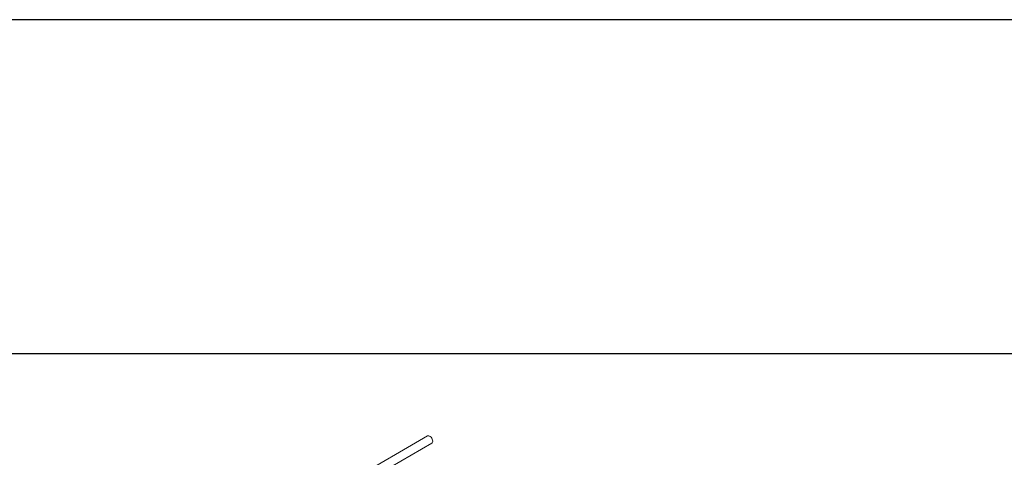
# Model space of a CAD drawing. Header units: millimetres. Extents: x 262469 to 275208, y -32539 to 9411.
# Tile 237 of 256: x 268202 to 268438, y -11986 to -11882. Entities that reach past the tile are written whole.
import ezdxf

# ---------------------------------------------------------------- set-up
doc = ezdxf.new("R2010")
doc.units = ezdxf.units.MM
doc.header["$LTSCALE"] = 100
doc.layers.add('$ IE TABELA', color=7, linetype='Continuous')
doc.layers.add('$ IE_TABELA', color=7, linetype='Continuous')
doc.layers.add('$ IE_TELETECHNIKA', color=5, linetype='Continuous', lineweight=30)

# ---------------------------------------------------------------- blocks, each defined once
blk = doc.blocks.new('a3eee')
at = {"layer": '$ IE TABELA'}
for p, q in [((23930.76, 4176.8), (19730.76, 4176.8)), ((23840.76, 4096.8), (19890.76, 4096.8))]:
    blk.add_line(p, q, dxfattribs=at)

msp = doc.modelspace()

# ---------------------------------------------------------------- linework, layer by layer
at = {"layer": '$ IE_TELETECHNIKA', "color": 7, "linetype": 'Continuous', "lineweight": 5, "ltscale": 10}
for p, q in [((268299.93, -11981.33), (268274.1, -11996.24)), ((268275.24, -11997.89), (268300.93, -11983.06))]:
    msp.add_line(p, q, dxfattribs=at)
msp.add_lwpolyline([(268300.93, -11983.06), (268301.03, -11982.97), (268301.11, -11982.81), (268301.14, -11982.6), (268301.11, -11982.37), (268301.03, -11982.12), (268300.91, -11981.88), (268300.75, -11981.66), (268300.57, -11981.48), (268300.38, -11981.35), (268300.19, -11981.29), (268300.02, -11981.29), (268299.93, -11981.33)], dxfattribs=at)

# ---------------------------------------------------------------- block references
at = {"layer": '$ IE_TABELA', "color": 2}
msp.add_blockref('a3eee', (247008.1, -16058.5), dxfattribs=at)

doc.saveas('drawing.dxf')
